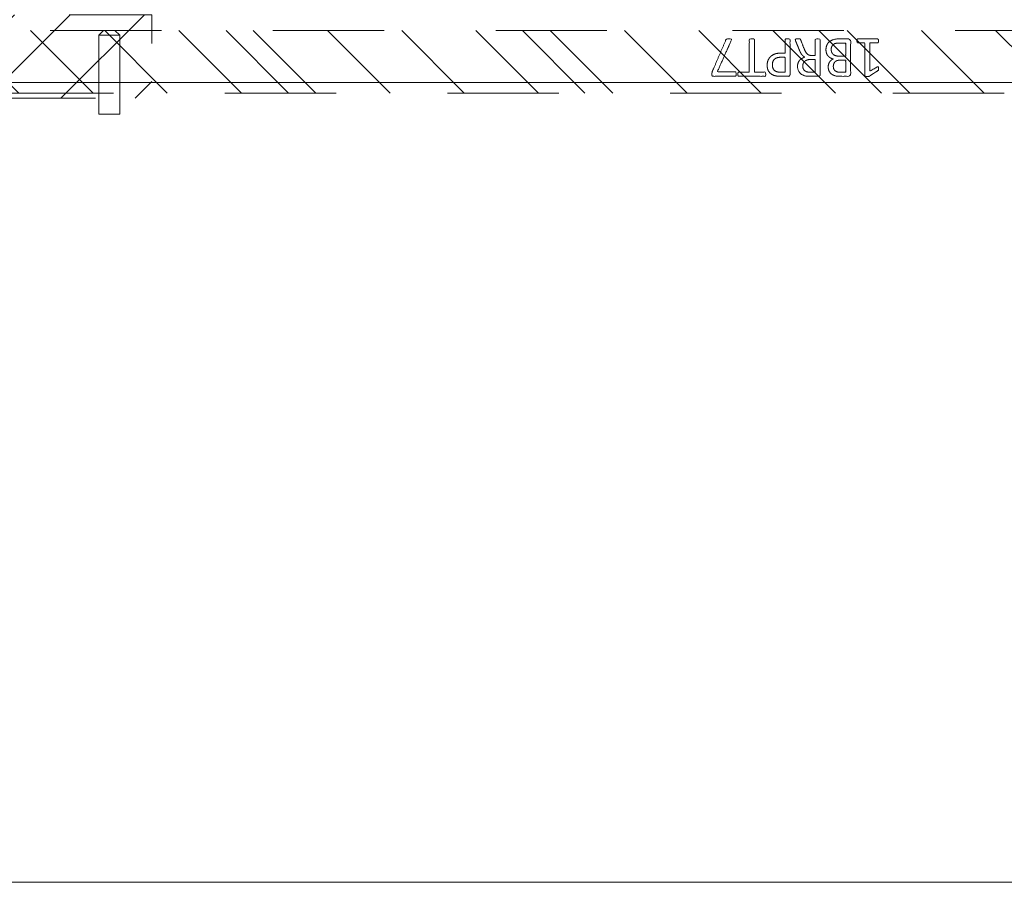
# Model space of a CAD drawing. Header units: inches. Extents: x -416 to -272, y -73 to 47.
# Tile 20 of 206: x -388 to -376, y -43 to -33. Entities that reach past the tile are written whole.
import ezdxf

# ---------------------------------------------------------------- set-up
doc = ezdxf.new("R2010")
doc.units = ezdxf.units.IN
doc.header["$LTSCALE"] = 32
doc.header["$MEASUREMENT"] = 0
doc.header["$PDMODE"] = 1
doc.header["$PDSIZE"] = -2
doc.linetypes.add('Dash Style-1', pattern=[0.083328, 0.041656, -0.041672])
for name, color, linetype, lineweight in [('DashLine', 7, 'Continuous', 13), ('DashLineFill', 7, 'Dash Style-1', 13), ('Drawing', 7, 'Continuous', 18), ('Metal-DeskStructure', 7, 'Continuous', 13), ('None', 7, 'Continuous', 18), ('SolidLine', 7, 'Continuous', 15)]:
    doc.layers.add(name, color=color, linetype=linetype, lineweight=lineweight)
pattern_1 = [(45, (0, 0), (-1.61302, 1.93572), []), (45, (-1.0608, 1.0608), (-0.472346, 0.416761), [])]

# ---------------------------------------------------------------- blocks, each defined once
blk = doc.blocks.new('Group-83')
at = {"layer": 'DashLine', "flags": 128}
blk.add_lwpolyline([(1.114, -2.559), (70.894, -2.559), (70.894, -30), (1.114, -30)], close=True, dxfattribs=at)
at = {"layer": 'SolidLine', "flags": 128}
blk.add_lwpolyline([(1.114, -2.559), (70.894, -2.559), (70.894, -30), (1.114, -30)], close=True, dxfattribs=at)
blk = doc.blocks.new('Group-67')
at = {"layer": 'DashLine'}
for p, q in [((19.836, 0.255), (19.892, 0.311)), ((19.84, 0.255), (19.836, 0.255)), ((19.836, -0.689), (19.836, 0.255)), ((19.852, 0.255), (19.84, 0.255)), ((19.872, 0.255), (19.852, 0.255)), ((19.898, 0.255), (19.872, 0.255)), ((19.901, 0.311), (19.892, 0.311)), ((19.928, 0.255), (19.898, 0.255)), ((19.912, 0.311), (19.901, 0.311)), ((19.926, 0.311), (19.912, 0.311)), ((19.943, 0.311), (19.926, 0.311)), ((19.961, 0.255), (19.928, 0.255)), ((19.978, 0.311), (19.943, 0.311)), ((19.993, 0.255), (19.961, 0.255)), ((19.995, 0.311), (19.978, 0.311)), ((20.023, 0.255), (19.993, 0.255)), ((20.009, 0.311), (19.995, 0.311)), ((20.02, 0.311), (20.009, 0.311)), ((20.027, 0.311), (20.02, 0.311)), ((20.049, 0.255), (20.023, 0.255)), ((20.029, 0.311), (20.027, 0.311)), ((20.029, 0.311), (20.086, 0.255)), ((20.069, 0.255), (20.049, 0.255)), ((20.081, 0.255), (20.069, 0.255)), ((20.086, 0.255), (20.081, 0.255)), ((20.086, 0.255), (20.086, -0.689)), ((20.086, -0.689), (19.836, -0.689))]:
    blk.add_line(p, q, dxfattribs=at)
blk = doc.blocks.new('Group-68')
at = {"layer": 'Metal-DeskStructure', "color": 7}
for points, knots in [([(9.589, -0.203), (9.589, -0.21), (9.586, -0.224), (9.578, -0.227), (9.459, -0.227), (9.34, -0.227), (9.336, -0.225), (9.333, -0.219), (9.331, -0.21), (9.331, -0.197), (9.333, -0.188), (9.334, -0.182), (9.34, -0.179), (9.389, -0.179), (9.436, -0.179), (9.436, -0.009), (9.436, 0.161), (9.393, 0.135), (9.349, 0.109), (9.344, 0.107), (9.334, 0.106), (9.331, 0.109), (9.329, 0.12), (9.329, 0.133), (9.329, 0.143), (9.331, 0.148), (9.334, 0.152), (9.338, 0.154), (9.39, 0.187), (9.441, 0.22), (9.443, 0.222), (9.447, 0.222), (9.453, 0.224), (9.47, 0.224), (9.488, 0.224), (9.493, 0.22), (9.495, 0.216), (9.495, 0.018), (9.495, -0.179), (9.536, -0.179), (9.58, -0.179), (9.584, -0.182), (9.587, -0.188), (9.589, -0.197), (9.589, -0.203)], [0, 0, 0, 0.00261, 0.007831, 0.010441, 0.176195, 0.178805, 0.181415, 0.184026, 0.186636, 0.188594, 0.190551, 0.192509, 0.194467, 0.244389, 0.244389, 0.424498, 0.424498, 0.47805, 0.47805, 0.484241, 0.490432, 0.496622, 0.502813, 0.507071, 0.510941, 0.514811, 0.518682, 0.518682, 0.576295, 0.576295, 0.578743, 0.58119, 0.583638, 0.590247, 0.593184, 0.596122, 0.599059, 0.911881, 0.911881, 0.976501, 0.982376, 0.988251, 0.994125, 1, 1, 1]), ([(9.96, -0.097), (9.96, -0.119), (9.949, -0.155), (9.931, -0.184), (9.903, -0.204), (9.853, -0.227), (9.746, -0.227), (9.68, -0.227), (9.665, -0.215), (9.665, -0.002), (9.665, 0.211), (9.68, 0.222), (9.738, 0.222), (9.829, 0.222), (9.881, 0.205), (9.914, 0.178), (9.933, 0.135), (9.933, 0.093), (9.925, 0.063), (9.91, 0.039), (9.886, 0.019), (9.873, 0.013), (9.892, 0.01), (9.923, -0.009), (9.947, -0.036), (9.96, -0.075), (9.96, -0.097)], [0, 0, 0, 0.031455, 0.06291, 0.094366, 0.125821, 0.188731, 0.266159, 0.275837, 0.285516, 0.435531, 0.44521, 0.454888, 0.521427, 0.574659, 0.627891, 0.681123, 0.734355, 0.762747, 0.791139, 0.819531, 0.847924, 0.847924, 0.885943, 0.923962, 0.961981, 1, 1, 1]), ([(9.872, 0.102), (9.872, 0.119), (9.862, 0.144), (9.842, 0.163), (9.811, 0.172), (9.755, 0.172), (9.724, 0.172), (9.724, 0.1), (9.724, 0.028), (9.758, 0.028), (9.814, 0.028), (9.844, 0.039), (9.862, 0.06), (9.872, 0.087), (9.872, 0.102)], [0, 0, 0, 0.074499, 0.148998, 0.223496, 0.297995, 0.395417, 0.395417, 0.61891, 0.61891, 0.724928, 0.793696, 0.862464, 0.931232, 1, 1, 1]), ([(10.327, -0.217), (10.327, -0.221), (10.325, -0.225), (10.317, -0.227), (10.304, -0.228), (10.286, -0.228), (10.275, -0.227), (10.267, -0.225), (10.264, -0.219), (10.262, -0.214), (10.242, -0.161), (10.221, -0.108), (10.214, -0.09), (10.199, -0.06), (10.177, -0.038), (10.148, -0.027), (10.108, -0.027), (10.088, -0.027), (10.088, -0.122), (10.088, -0.221), (10.085, -0.225), (10.077, -0.227), (10.066, -0.228), (10.05, -0.228), (10.039, -0.227), (10.031, -0.225), (10.028, -0.221), (10.028, -0.01), (10.028, 0.211), (10.042, 0.222), (10.098, 0.222), (10.162, 0.222), (10.184, 0.22), (10.194, 0.218), (10.219, 0.215), (10.26, 0.194), (10.286, 0.165), (10.301, 0.126), (10.301, 0.082), (10.288, 0.045), (10.266, 0.017), (10.232, -0.001), (10.214, -0.009), (10.225, -0.014), (10.243, -0.029), (10.258, -0.049), (10.271, -0.077), (10.279, -0.094), (10.299, -0.143), (10.319, -0.191), (10.325, -0.204), (10.327, -0.215), (10.327, -0.217)], [0, 0, 0, 0.004018, 0.008035, 0.012053, 0.01607, 0.020088, 0.024105, 0.028123, 0.03214, 0.03214, 0.070951, 0.070951, 0.084634, 0.098317, 0.112001, 0.125684, 0.138745, 0.138745, 0.202807, 0.205295, 0.207782, 0.21027, 0.212758, 0.214748, 0.216739, 0.218729, 0.220719, 0.332671, 0.339637, 0.346603, 0.391882, 0.407555, 0.423229, 0.423229, 0.466696, 0.510164, 0.553631, 0.597099, 0.640566, 0.684033, 0.727501, 0.770968, 0.770968, 0.798042, 0.825115, 0.852188, 0.879262, 0.879262, 0.958132, 0.958132, 0.979066, 1, 1, 1]), ([(10.238, 0.096), (10.238, 0.124), (10.214, 0.159), (10.186, 0.168), (10.177, 0.17), (10.155, 0.172), (10.113, 0.172), (10.088, 0.172), (10.088, 0.096), (10.088, 0.021), (10.117, 0.021), (10.17, 0.021), (10.203, 0.032), (10.227, 0.054), (10.238, 0.082), (10.238, 0.096)], [0, 0, 0, 0.142515, 0.285031, 0.285031, 0.330993, 0.376955, 0.445899, 0.445899, 0.655281, 0.655281, 0.734439, 0.800829, 0.867219, 0.93361, 1, 1, 1]), ([(10.665, 0.091), (10.665, 0.056), (10.642, 0.002), (10.602, -0.035), (10.543, -0.057), (10.475, -0.057), (10.45, -0.057), (10.45, -0.137), (10.45, -0.221), (10.447, -0.225), (10.439, -0.227), (10.428, -0.228), (10.412, -0.228), (10.401, -0.227), (10.393, -0.225), (10.39, -0.221), (10.39, -0.011), (10.39, 0.209), (10.404, 0.222), (10.462, 0.222), (10.524, 0.222), (10.55, 0.218), (10.587, 0.211), (10.624, 0.189), (10.652, 0.157), (10.665, 0.115), (10.665, 0.091)], [0, 0, 0, 0.066268, 0.132535, 0.198803, 0.26507, 0.303966, 0.303966, 0.429297, 0.43506, 0.440822, 0.446584, 0.452347, 0.456957, 0.461567, 0.466177, 0.470786, 0.728938, 0.745073, 0.761208, 0.845107, 0.870922, 0.896738, 0.922553, 0.948369, 0.974184, 1, 1, 1]), ([(10.602, 0.085), (10.602, 0.113), (10.581, 0.15), (10.552, 0.167), (10.521, 0.172), (10.477, 0.172), (10.45, 0.172), (10.45, 0.083), (10.45, -0.007), (10.477, -0.007), (10.53, -0.007), (10.567, 0.006), (10.591, 0.032), (10.602, 0.065), (10.602, 0.085)], [0, 0, 0, 0.053098, 0.106195, 0.159293, 0.212391, 0.297937, 0.297937, 0.584068, 0.584068, 0.669615, 0.752211, 0.834807, 0.917404, 1, 1, 1]), ([(11.014, 0.196), (11.014, 0.19), (11.014, 0.179), (11.011, 0.174), (11.005, 0.17), (10.941, 0.17), (10.878, 0.17), (10.878, -0.024), (10.878, -0.221), (10.874, -0.225), (10.867, -0.227), (10.856, -0.228), (10.839, -0.228), (10.828, -0.227), (10.821, -0.225), (10.817, -0.221), (10.817, -0.024), (10.817, 0.17), (10.754, 0.17), (10.69, 0.17), (10.684, 0.174), (10.682, 0.179), (10.68, 0.189), (10.68, 0.202), (10.682, 0.213), (10.684, 0.218), (10.69, 0.222), (10.847, 0.222), (11.005, 0.222), (11.011, 0.218), (11.014, 0.213), (11.014, 0.202), (11.014, 0.196)], [0, 0, 0, 0.003046, 0.005389, 0.007733, 0.010076, 0.089744, 0.089744, 0.335779, 0.340465, 0.345152, 0.349838, 0.354524, 0.360382, 0.36624, 0.372099, 0.377957, 0.6855, 0.6855, 0.785085, 0.788014, 0.790943, 0.793872, 0.796801, 0.798998, 0.801195, 0.803391, 0.805588, 0.991213, 0.99341, 0.995606, 0.997803, 1, 1, 1]), ([(11.33, -0.081), (11.33, -0.11), (11.313, -0.166), (11.275, -0.208), (11.218, -0.234), (11.151, -0.234), (11.109, -0.219), (11.075, -0.193), (11.055, -0.156), (11.042, -0.108), (11.037, -0.051), (11.037, 0.01), (11.045, 0.098), (11.086, 0.17), (11.127, 0.207), (11.184, 0.227), (11.236, 0.227), (11.262, 0.224), (11.284, 0.22), (11.299, 0.213), (11.304, 0.209), (11.306, 0.205), (11.308, 0.2), (11.308, 0.186), (11.308, 0.167), (11.302, 0.165), (11.295, 0.165), (11.282, 0.17), (11.264, 0.176), (11.236, 0.179), (11.186, 0.179), (11.14, 0.154), (11.11, 0.109), (11.098, 0.05), (11.096, 0.019), (11.105, 0.024), (11.127, 0.036), (11.155, 0.043), (11.184, 0.048), (11.238, 0.048), (11.288, 0.028), (11.317, -0.007), (11.33, -0.053), (11.33, -0.081)], [0, 0, 0, 0.047284, 0.094569, 0.141853, 0.189137, 0.222912, 0.256686, 0.290461, 0.324235, 0.35801, 0.391784, 0.42357, 0.487141, 0.518927, 0.550713, 0.582499, 0.593093, 0.603687, 0.61428, 0.624874, 0.635468, 0.646062, 0.656655, 0.684464, 0.710949, 0.724191, 0.737433, 0.750675, 0.763918, 0.77716, 0.803647, 0.830135, 0.856622, 0.883109, 0.883109, 0.892179, 0.901248, 0.910318, 0.919387, 0.93954, 0.959693, 0.979847, 1, 1, 1]), ([(11.271, -0.086), (11.271, -0.068), (11.264, -0.035), (11.243, -0.011), (11.214, 0), (11.177, 0), (11.151, -0.003), (11.127, -0.011), (11.107, -0.022), (11.098, -0.029), (11.098, -0.073), (11.109, -0.132), (11.131, -0.169), (11.162, -0.184), (11.206, -0.184), (11.24, -0.167), (11.26, -0.14), (11.271, -0.105), (11.271, -0.086)], [0, 0, 0, 0.044843, 0.089687, 0.13453, 0.179374, 0.20352, 0.227667, 0.251813, 0.27596, 0.27596, 0.366465, 0.45697, 0.547475, 0.63798, 0.728485, 0.81899, 0.909495, 1, 1, 1]), ([(9.897, -0.101), (9.897, -0.081), (9.885, -0.051), (9.861, -0.031), (9.824, -0.02), (9.76, -0.02), (9.724, -0.02), (9.724, -0.098), (9.724, -0.177), (9.767, -0.177), (9.851, -0.177), (9.885, -0.149), (9.897, -0.119), (9.897, -0.101)], [0, 0, 0, 0.079156, 0.158312, 0.237468, 0.316624, 0.419526, 0.419526, 0.643799, 0.643799, 0.767809, 0.883905, 0.941952, 1, 1, 1])]:
    blk.add_open_spline(points, degree=2, knots=knots, dxfattribs=at)
blk = doc.blocks.new('1BRPT6-LeftBeam (2D)')
at = {"layer": 'DashLineFill', "linetype": 'Continuous', "lineweight": 13}
h = blk.add_hatch(dxfattribs=at)
h.set_pattern_fill('Steel', color=253, style=0, pattern_type=2)
h.set_pattern_definition(pattern_1)
edge = h.paths.add_edge_path()
edge.add_arc((16.974, 1.541), 0.25, 90, 180, ccw=False)
edge.add_line((16.974, 1.791), (17.97, 1.791))
edge.add_arc((17.97, 1.541), 0.25, 0, 90, ccw=False)
edge.add_line((18.22, 1.541), (18.22, -1.541))
edge.add_arc((17.97, -1.541), 0.25, 270, 360, ccw=False)
edge.add_line((17.97, -1.791), (16.974, -1.791))
edge.add_arc((16.974, -1.541), 0.25, 180, 270, ccw=False)
edge.add_line((16.724, -1.541), (16.724, 1.541))
h = blk.add_hatch(dxfattribs=at)
h.set_pattern_fill('Steel', color=253, style=0, pattern_type=2)
h.set_pattern_definition(pattern_1)
h.paths.add_polyline_path([(-1.85, 0.5), (20.472, 0.5), (20.472, -0.5), (-1.85, -0.5)])
at = {"layer": 'DashLineFill'}
for p, q in [((2.362, -0.5), (2.362, 0.5)), ((3.386, -0.5), (3.386, 0.5))]:
    blk.add_line(p, q, dxfattribs=at)
at = {"layer": 'DashLineFill', "flags": 128}
blk.add_lwpolyline([(16.724, 1.541, -0.414214), (16.974, 1.791), (17.97, 1.791, -0.414214), (18.22, 1.541), (18.22, -1.541, -0.414214), (17.97, -1.791), (16.974, -1.791, -0.414214), (16.724, -1.541)], format="xyb", close=True, dxfattribs=at)
blk.add_lwpolyline([(-1.85, 0.5), (20.472, 0.5), (20.472, -0.5), (-1.85, -0.5)], close=True, dxfattribs=at)
at = {"layer": 'SolidLine', "flags": 128}
for points in [[(17.561, 1.476), (17.561, 1.468), (17.559, 1.459), (17.557, 1.451), (17.554, 1.442), (17.551, 1.435), (17.546, 1.427), (17.541, 1.42), (17.535, 1.414), (17.529, 1.408), (17.522, 1.403), (17.514, 1.398), (17.506, 1.395), (17.498, 1.392), (17.49, 1.389), (17.481, 1.388), (17.472, 1.388), (17.464, 1.388), (17.455, 1.389), (17.447, 1.392), (17.439, 1.395), (17.431, 1.398), (17.423, 1.403), (17.416, 1.408), (17.41, 1.414), (17.404, 1.42), (17.399, 1.427), (17.394, 1.435), (17.391, 1.442), (17.388, 1.451), (17.386, 1.459), (17.384, 1.468), (17.384, 1.476), (17.384, 1.485), (17.386, 1.494), (17.388, 1.502), (17.391, 1.51), (17.394, 1.518), (17.399, 1.526), (17.404, 1.533), (17.41, 1.539), (17.416, 1.545), (17.423, 1.55), (17.431, 1.555), (17.439, 1.558), (17.447, 1.561), (17.455, 1.563), (17.464, 1.565), (17.472, 1.565), (17.481, 1.565), (17.49, 1.563), (17.498, 1.561), (17.506, 1.558), (17.514, 1.555), (17.522, 1.55), (17.529, 1.545), (17.535, 1.539), (17.541, 1.533), (17.546, 1.526), (17.551, 1.518), (17.554, 1.51), (17.557, 1.502), (17.559, 1.494), (17.561, 1.485)], [(-1.177, 0.373), (-1.14, 0.374), (-1.104, 0.371), (-1.067, 0.365), (-1.032, 0.355), (-0.998, 0.342), (-0.965, 0.325), (-0.934, 0.306), (-0.905, 0.283), (-0.878, 0.258), (-0.855, 0.23), (-0.833, 0.2), (-0.815, 0.168), (-0.801, 0.134), (-0.789, 0.099), (-0.781, 0.064), (-0.777, 0.027), (-0.776, -0.009), (-0.778, -0.046), (-0.785, -0.082), (-0.795, -0.118), (-0.808, -0.152), (-0.824, -0.185), (-0.844, -0.216), (-0.867, -0.245), (-0.892, -0.271), (-0.92, -0.295), (-0.95, -0.316), (-0.982, -0.334), (-1.015, -0.349), (-1.05, -0.361), (-1.086, -0.369), (-1.122, -0.373), (-1.159, -0.374), (-1.196, -0.371), (-1.232, -0.365), (-1.267, -0.355), (-1.301, -0.342), (-1.334, -0.325), (-1.365, -0.306), (-1.394, -0.283), (-1.421, -0.258), (-1.445, -0.23), (-1.466, -0.2), (-1.484, -0.168), (-1.499, -0.134), (-1.51, -0.099), (-1.518, -0.064), (-1.523, -0.027), (-1.524, 0.009), (-1.521, 0.046), (-1.514, 0.082), (-1.505, 0.118), (-1.491, 0.152), (-1.475, 0.185), (-1.455, 0.216), (-1.433, 0.245), (-1.407, 0.271), (-1.379, 0.295), (-1.349, 0.316), (-1.317, 0.334), (-1.284, 0.349), (-1.249, 0.361), (-1.213, 0.369)], [(1.122, 0.373), (1.159, 0.374), (1.196, 0.371), (1.232, 0.365), (1.267, 0.355), (1.301, 0.342), (1.334, 0.325), (1.365, 0.306), (1.394, 0.283), (1.421, 0.258), (1.445, 0.23), (1.466, 0.2), (1.484, 0.168), (1.499, 0.134), (1.51, 0.099), (1.518, 0.064), (1.523, 0.027), (1.524, -0.009), (1.521, -0.046), (1.514, -0.082), (1.505, -0.118), (1.491, -0.152), (1.475, -0.185), (1.455, -0.216), (1.433, -0.245), (1.407, -0.271), (1.379, -0.295), (1.349, -0.316), (1.317, -0.334), (1.284, -0.349), (1.249, -0.361), (1.213, -0.369), (1.177, -0.373), (1.14, -0.374), (1.104, -0.371), (1.067, -0.365), (1.032, -0.355), (0.998, -0.342), (0.965, -0.325), (0.934, -0.306), (0.905, -0.283), (0.878, -0.258), (0.855, -0.23), (0.833, -0.2), (0.815, -0.168), (0.801, -0.134), (0.789, -0.099), (0.781, -0.064), (0.777, -0.027), (0.776, 0.009), (0.778, 0.046), (0.785, 0.082), (0.795, 0.118), (0.808, 0.152), (0.824, 0.185), (0.844, 0.216), (0.867, 0.245), (0.892, 0.271), (0.92, 0.295), (0.95, 0.316), (0.982, 0.334), (1.015, 0.349), (1.05, 0.361), (1.086, 0.369)], [(-1.15, 0.131), (-1.137, 0.13), (-1.124, 0.128), (-1.112, 0.125), (-1.1, 0.121), (-1.088, 0.115), (-1.077, 0.109), (-1.067, 0.101), (-1.057, 0.093), (-1.048, 0.083), (-1.041, 0.073), (-1.034, 0.062), (-1.029, 0.05), (-1.024, 0.038), (-1.021, 0.026), (-1.019, 0.013), (-1.019, 0), (-1.019, -0.013), (-1.021, -0.026), (-1.024, -0.038), (-1.029, -0.05), (-1.034, -0.062), (-1.041, -0.073), (-1.048, -0.083), (-1.057, -0.093), (-1.067, -0.101), (-1.077, -0.109), (-1.088, -0.115), (-1.1, -0.121), (-1.112, -0.125), (-1.124, -0.128), (-1.137, -0.13), (-1.15, -0.131), (-1.162, -0.13), (-1.175, -0.128), (-1.188, -0.125), (-1.2, -0.121), (-1.211, -0.115), (-1.222, -0.109), (-1.233, -0.101), (-1.242, -0.093), (-1.251, -0.083), (-1.258, -0.073), (-1.265, -0.062), (-1.27, -0.05), (-1.275, -0.038), (-1.278, -0.026), (-1.28, -0.013), (-1.28, 0), (-1.28, 0.013), (-1.278, 0.026), (-1.275, 0.038), (-1.27, 0.05), (-1.265, 0.062), (-1.258, 0.073), (-1.251, 0.083), (-1.242, 0.093), (-1.233, 0.101), (-1.222, 0.109), (-1.211, 0.115), (-1.2, 0.121), (-1.188, 0.125), (-1.175, 0.128), (-1.162, 0.13)], [(1.28, 0), (1.28, -0.013), (1.278, -0.026), (1.275, -0.038), (1.27, -0.05), (1.265, -0.062), (1.258, -0.073), (1.251, -0.083), (1.242, -0.093), (1.233, -0.101), (1.222, -0.109), (1.211, -0.115), (1.2, -0.121), (1.188, -0.125), (1.175, -0.128), (1.162, -0.13), (1.15, -0.131), (1.137, -0.13), (1.124, -0.128), (1.112, -0.125), (1.1, -0.121), (1.088, -0.115), (1.077, -0.109), (1.067, -0.101), (1.057, -0.093), (1.048, -0.083), (1.041, -0.073), (1.034, -0.062), (1.029, -0.05), (1.024, -0.038), (1.021, -0.026), (1.019, -0.013), (1.019, 0), (1.019, 0.013), (1.021, 0.026), (1.024, 0.038), (1.029, 0.05), (1.034, 0.062), (1.041, 0.073), (1.048, 0.083), (1.057, 0.093), (1.067, 0.101), (1.077, 0.109), (1.088, 0.115), (1.1, 0.121), (1.112, 0.125), (1.124, 0.128), (1.137, 0.13), (1.15, 0.131), (1.162, 0.13), (1.175, 0.128), (1.188, 0.125), (1.2, 0.121), (1.211, 0.115), (1.222, 0.109), (1.233, 0.101), (1.242, 0.093), (1.251, 0.083), (1.258, 0.073), (1.265, 0.062), (1.27, 0.05), (1.275, 0.038), (1.278, 0.026), (1.28, 0.013)], [(17.561, -1.476), (17.561, -1.485), (17.559, -1.494), (17.557, -1.502), (17.554, -1.51), (17.551, -1.518), (17.546, -1.526), (17.541, -1.533), (17.535, -1.539), (17.529, -1.545), (17.522, -1.55), (17.514, -1.555), (17.506, -1.558), (17.498, -1.561), (17.49, -1.563), (17.481, -1.565), (17.472, -1.565), (17.464, -1.565), (17.455, -1.563), (17.447, -1.561), (17.439, -1.558), (17.431, -1.555), (17.423, -1.55), (17.416, -1.545), (17.41, -1.539), (17.404, -1.533), (17.399, -1.526), (17.394, -1.518), (17.391, -1.51), (17.388, -1.502), (17.386, -1.494), (17.384, -1.485), (17.384, -1.476), (17.384, -1.468), (17.386, -1.459), (17.388, -1.451), (17.391, -1.442), (17.394, -1.435), (17.399, -1.427), (17.404, -1.42), (17.41, -1.414), (17.416, -1.408), (17.423, -1.403), (17.431, -1.398), (17.439, -1.395), (17.447, -1.392), (17.455, -1.389), (17.464, -1.388), (17.472, -1.388), (17.481, -1.388), (17.49, -1.389), (17.498, -1.392), (17.506, -1.395), (17.514, -1.398), (17.522, -1.403), (17.529, -1.408), (17.535, -1.414), (17.541, -1.42), (17.546, -1.427), (17.551, -1.435), (17.554, -1.442), (17.557, -1.451), (17.559, -1.459), (17.561, -1.468)]]:
    blk.add_lwpolyline(points, close=True, dxfattribs=at)
at = {"layer": 'DashLine', "color": 7}
blk.add_blockref('Group-67', (0, 0), dxfattribs=at)
at = {"layer": 'Metal-DeskStructure', "color": 7}
blk.add_blockref('Group-68', (0, 0), dxfattribs=at)
blk = doc.blocks.new('Group-71')
at = {"layer": 'Metal-DeskStructure', "color": 7}
for points, knots in [([(-0.187, 1.906), (-0.194, 1.906), (-0.208, 1.909), (-0.211, 1.917), (-0.211, 2.036), (-0.211, 2.155), (-0.209, 2.159), (-0.204, 2.162), (-0.194, 2.164), (-0.181, 2.164), (-0.172, 2.162), (-0.167, 2.161), (-0.163, 2.155), (-0.163, 2.106), (-0.163, 2.059), (0.007, 2.059), (0.177, 2.059), (0.151, 2.102), (0.125, 2.146), (0.123, 2.151), (0.121, 2.161), (0.125, 2.164), (0.136, 2.166), (0.148, 2.166), (0.158, 2.166), (0.164, 2.164), (0.167, 2.161), (0.169, 2.157), (0.202, 2.105), (0.236, 2.054), (0.237, 2.052), (0.237, 2.048), (0.239, 2.042), (0.239, 2.025), (0.239, 2.007), (0.236, 2.002), (0.232, 2), (0.034, 2), (-0.163, 2), (-0.163, 1.959), (-0.163, 1.915), (-0.167, 1.911), (-0.172, 1.908), (-0.181, 1.906), (-0.187, 1.906)], [0, 0, 0, 0.00261, 0.007831, 0.010441, 0.176195, 0.178805, 0.181415, 0.184026, 0.186636, 0.188594, 0.190551, 0.192509, 0.194467, 0.244389, 0.244389, 0.424498, 0.424498, 0.47805, 0.47805, 0.484241, 0.490432, 0.496622, 0.502813, 0.507071, 0.510941, 0.514811, 0.518682, 0.518682, 0.576295, 0.576295, 0.578743, 0.58119, 0.583638, 0.590247, 0.593184, 0.596122, 0.599059, 0.911881, 0.911881, 0.976501, 0.982376, 0.988251, 0.994125, 1, 1, 1]), ([(-0.082, 1.535), (-0.104, 1.535), (-0.139, 1.546), (-0.169, 1.564), (-0.189, 1.592), (-0.211, 1.642), (-0.211, 1.749), (-0.211, 1.815), (-0.2, 1.83), (0.013, 1.83), (0.226, 1.83), (0.237, 1.815), (0.237, 1.757), (0.237, 1.666), (0.221, 1.614), (0.193, 1.581), (0.151, 1.562), (0.108, 1.562), (0.079, 1.57), (0.055, 1.585), (0.034, 1.609), (0.029, 1.622), (0.025, 1.603), (0.007, 1.572), (-0.021, 1.548), (-0.06, 1.535), (-0.082, 1.535)], [0, 0, 0, 0.031455, 0.06291, 0.094366, 0.125821, 0.188731, 0.266159, 0.275837, 0.285516, 0.435531, 0.44521, 0.454888, 0.521427, 0.574659, 0.627891, 0.681123, 0.734355, 0.762747, 0.791139, 0.819531, 0.847924, 0.847924, 0.885943, 0.923962, 0.961981, 1, 1, 1]), ([(-0.086, 1.598), (-0.065, 1.598), (-0.036, 1.61), (-0.015, 1.634), (-0.004, 1.671), (-0.004, 1.735), (-0.004, 1.771), (-0.083, 1.771), (-0.161, 1.771), (-0.161, 1.728), (-0.161, 1.644), (-0.133, 1.61), (-0.104, 1.598), (-0.086, 1.598)], [0, 0, 0, 0.079156, 0.158312, 0.237468, 0.316624, 0.419526, 0.419526, 0.643799, 0.643799, 0.767809, 0.883905, 0.941952, 1, 1, 1]), ([(0.117, 1.623), (0.134, 1.623), (0.16, 1.633), (0.178, 1.653), (0.188, 1.684), (0.188, 1.74), (0.188, 1.771), (0.116, 1.771), (0.044, 1.771), (0.044, 1.737), (0.044, 1.681), (0.055, 1.651), (0.075, 1.633), (0.103, 1.623), (0.117, 1.623)], [0, 0, 0, 0.074499, 0.148998, 0.223496, 0.297995, 0.395417, 0.395417, 0.61891, 0.61891, 0.724928, 0.793696, 0.862464, 0.931232, 1, 1, 1]), ([(-0.202, 1.168), (-0.205, 1.168), (-0.209, 1.17), (-0.211, 1.178), (-0.213, 1.191), (-0.213, 1.209), (-0.211, 1.22), (-0.209, 1.228), (-0.204, 1.231), (-0.198, 1.233), (-0.145, 1.253), (-0.093, 1.274), (-0.074, 1.281), (-0.045, 1.296), (-0.023, 1.318), (-0.012, 1.348), (-0.012, 1.387), (-0.012, 1.407), (-0.107, 1.407), (-0.205, 1.407), (-0.209, 1.41), (-0.211, 1.418), (-0.213, 1.429), (-0.213, 1.445), (-0.211, 1.456), (-0.209, 1.464), (-0.205, 1.467), (0.006, 1.467), (0.226, 1.467), (0.237, 1.453), (0.237, 1.397), (0.237, 1.333), (0.236, 1.311), (0.234, 1.301), (0.23, 1.276), (0.21, 1.235), (0.18, 1.209), (0.141, 1.194), (0.097, 1.194), (0.06, 1.207), (0.033, 1.229), (0.014, 1.263), (0.007, 1.281), (0.001, 1.27), (-0.014, 1.252), (-0.034, 1.237), (-0.062, 1.224), (-0.078, 1.216), (-0.127, 1.196), (-0.176, 1.176), (-0.189, 1.17), (-0.2, 1.168), (-0.202, 1.168)], [0, 0, 0, 0.004018, 0.008035, 0.012053, 0.01607, 0.020088, 0.024105, 0.028123, 0.03214, 0.03214, 0.070951, 0.070951, 0.084634, 0.098317, 0.112001, 0.125684, 0.138745, 0.138745, 0.202807, 0.205295, 0.207782, 0.21027, 0.212758, 0.214748, 0.216739, 0.218729, 0.220719, 0.332671, 0.339637, 0.346603, 0.391882, 0.407555, 0.423229, 0.423229, 0.466696, 0.510164, 0.553631, 0.597099, 0.640566, 0.684033, 0.727501, 0.770968, 0.770968, 0.798042, 0.825115, 0.852188, 0.879262, 0.879262, 0.958132, 0.958132, 0.979066, 1, 1, 1]), ([(0.112, 1.257), (0.14, 1.257), (0.175, 1.281), (0.184, 1.309), (0.186, 1.318), (0.188, 1.34), (0.188, 1.382), (0.188, 1.407), (0.112, 1.407), (0.036, 1.407), (0.036, 1.378), (0.036, 1.325), (0.047, 1.292), (0.07, 1.268), (0.097, 1.257), (0.112, 1.257)], [0, 0, 0, 0.142515, 0.285031, 0.285031, 0.330993, 0.376955, 0.445899, 0.445899, 0.655281, 0.655281, 0.734439, 0.800829, 0.867219, 0.93361, 1, 1, 1]), ([(0.106, 0.831), (0.071, 0.831), (0.018, 0.853), (-0.019, 0.893), (-0.041, 0.952), (-0.041, 1.02), (-0.041, 1.045), (-0.121, 1.045), (-0.205, 1.045), (-0.209, 1.048), (-0.211, 1.056), (-0.213, 1.067), (-0.213, 1.083), (-0.211, 1.094), (-0.209, 1.102), (-0.205, 1.105), (0.005, 1.105), (0.225, 1.105), (0.237, 1.091), (0.237, 1.034), (0.237, 0.971), (0.234, 0.945), (0.226, 0.908), (0.204, 0.871), (0.173, 0.843), (0.13, 0.831), (0.106, 0.831)], [0, 0, 0, 0.066268, 0.132535, 0.198803, 0.26507, 0.303966, 0.303966, 0.429297, 0.43506, 0.440822, 0.446584, 0.452347, 0.456957, 0.461567, 0.466177, 0.470786, 0.728938, 0.745073, 0.761208, 0.845107, 0.870922, 0.896738, 0.922553, 0.948369, 0.974184, 1, 1, 1]), ([(0.101, 0.893), (0.129, 0.893), (0.165, 0.914), (0.182, 0.943), (0.188, 0.974), (0.188, 1.018), (0.188, 1.045), (0.098, 1.045), (0.009, 1.045), (0.009, 1.018), (0.009, 0.965), (0.022, 0.928), (0.047, 0.904), (0.081, 0.893), (0.101, 0.893)], [0, 0, 0, 0.053098, 0.106195, 0.159293, 0.212391, 0.297937, 0.297937, 0.584068, 0.584068, 0.669615, 0.752211, 0.834807, 0.917404, 1, 1, 1]), ([(0.212, 0.481), (0.206, 0.481), (0.195, 0.481), (0.189, 0.484), (0.186, 0.49), (0.186, 0.554), (0.186, 0.617), (-0.008, 0.617), (-0.205, 0.617), (-0.209, 0.621), (-0.211, 0.628), (-0.213, 0.639), (-0.213, 0.656), (-0.211, 0.667), (-0.209, 0.674), (-0.205, 0.678), (-0.008, 0.678), (0.186, 0.678), (0.186, 0.741), (0.186, 0.805), (0.189, 0.811), (0.195, 0.813), (0.204, 0.815), (0.217, 0.815), (0.228, 0.813), (0.234, 0.811), (0.237, 0.805), (0.237, 0.648), (0.237, 0.49), (0.234, 0.484), (0.228, 0.481), (0.217, 0.481), (0.212, 0.481)], [0, 0, 0, 0.003046, 0.005389, 0.007733, 0.010076, 0.089744, 0.089744, 0.335779, 0.340465, 0.345152, 0.349838, 0.354524, 0.360382, 0.36624, 0.372099, 0.377957, 0.6855, 0.6855, 0.785085, 0.788014, 0.790943, 0.793872, 0.796801, 0.798998, 0.801195, 0.803391, 0.805588, 0.991213, 0.99341, 0.995606, 0.997803, 1, 1, 1]), ([(0.212, 0.169), (0.204, 0.169), (0.19, 0.171), (0.177, 0.174), (0.173, 0.176), (-0.014, 0.257), (-0.2, 0.338), (-0.207, 0.342), (-0.213, 0.353), (-0.213, 0.367), (-0.213, 0.386), (-0.211, 0.399), (-0.207, 0.405), (-0.2, 0.405), (-0.196, 0.403), (-0.006, 0.318), (0.184, 0.233), (0.184, 0.34), (0.184, 0.455), (0.199, 0.46), (0.217, 0.46), (0.226, 0.458), (0.234, 0.457), (0.237, 0.451), (0.237, 0.317), (0.237, 0.182), (0.236, 0.174), (0.228, 0.17), (0.219, 0.169), (0.212, 0.169)], [0, 0, 0, 0.003834, 0.011501, 0.015334, 0.015334, 0.204205, 0.204205, 0.211872, 0.215706, 0.220361, 0.226932, 0.233502, 0.240073, 0.246644, 0.246644, 0.578118, 0.578118, 0.748549, 0.760303, 0.772058, 0.777095, 0.782132, 0.78717, 0.792207, 0.969775, 0.977331, 0.984888, 0.992444, 1, 1, 1])]:
    blk.add_open_spline(points, degree=2, knots=knots, dxfattribs=at)
blk = doc.blocks.new('1BRPT7-CChannel-762 (2D)')
at = {"layer": 'DashLineFill', "linetype": 'Continuous', "lineweight": 13}
h = blk.add_hatch(dxfattribs=at)
h.set_pattern_fill('Steel', color=253, style=0, pattern_type=2)
h.set_pattern_definition(pattern_1)
h.paths.add_polyline_path([(-0.313, 0.417), (-0.313, 15), (0.437, 15), (0.437, -15), (-0.313, -15), (-0.313, -0.417)])
at = {"layer": 'DashLine'}
blk.add_line((0.311, 15), (0.311, -15), dxfattribs=at)
at = {"layer": 'DashLineFill', "flags": 128}
blk.add_lwpolyline([(-0.313, 0.417), (-0.313, 15), (0.437, 15), (0.437, -15), (-0.313, -15), (-0.313, -0.417)], dxfattribs=at)
at = {"layer": 'Metal-DeskStructure', "linetype": 'Continuous', "lineweight": 5}
blk.add_point((0, 0), dxfattribs=at)
at = {"layer": 'Metal-DeskStructure', "color": 7}
blk.add_blockref('Group-71', (0, 0), dxfattribs=at)
blk = doc.blocks.new('Group-85')
at = {"layer": 'None', "color": 7}
blk.add_blockref('1BRPT6-LeftBeam (2D)', (8.976, -20.118), dxfattribs=at)
at = {"layer": 'None', "color": 7, "rotation": 270}
blk.add_blockref('1BRPT7-CChannel-762 (2D)', (35.984, -20.118), dxfattribs=at)
blk = doc.blocks.new('Group-86')
at = {"layer": 'None'}
blk.add_blockref('Group-83', (0, 0), dxfattribs=at)
blk.add_blockref('Group-85', (0, 0), dxfattribs=at)
blk = doc.blocks.new('SL Credenza Desk (2D)-1')
at = {"layer": 'None'}
blk.add_blockref('Group-86', (0, 0), dxfattribs=at)
at = {"layer": 'Drawing', "color": 0, "flags": 1}
for tag in ['Catalog', 'FinishGroup', 'Custom', 'Discount', 'Tag', 'Item1', 'Item2', 'Item3', 'Item4', 'Item5', 'Item6', 'Item7', 'Item8', 'Item9', 'Item10', 'Item11', 'Item12', 'Item13', 'Item14', 'Item15', 'Item16', 'Item17', 'Item18', 'Item19', 'Item20', 'Item21', 'Item22', 'Item23', 'Item24', 'Item25', 'Option1', 'Option2', 'Option3', 'Option4', 'Option5', 'Option6', 'Option7', 'Option8', 'Option9', 'Option10', 'Option11', 'Option12']:
    blk.add_attdef(tag, (-56.289, -28.999), '', height=0.00709, dxfattribs=at)
blk = doc.blocks.new('Group-87')
at = {"layer": 'Drawing'}
blk.add_blockref('SL Credenza Desk (2D)-1', (-56.328, 1.485), dxfattribs=at)
at = {"layer": 'Drawing', "color": 0, "flags": 1}
for tag in ['Catalog', 'FinishGroup', 'Custom', 'Discount', 'Tag', 'Item1', 'Item2', 'Item3', 'Item4', 'Item5', 'Item6', 'Item7', 'Item8', 'Item9', 'Item10', 'Item11', 'Item12', 'Item13', 'Item14', 'Item15', 'Item16', 'Item17', 'Item18', 'Item19', 'Item20', 'Item21', 'Item22', 'Item23', 'Item24', 'Item25', 'Option1', 'Option2', 'Option3', 'Option4', 'Option5', 'Option6', 'Option7', 'Option8', 'Option9', 'Option10', 'Option11', 'Option12']:
    blk.add_attdef(tag, (-56.289, -28.999), '', height=0.00709, dxfattribs=at)

msp = doc.modelspace()

# ---------------------------------------------------------------- block references
at = {"layer": 'Drawing', "color": 7}
msp.add_blockref('Group-87', (-359.459, -14.977), dxfattribs=at)

doc.saveas('drawing.dxf')
